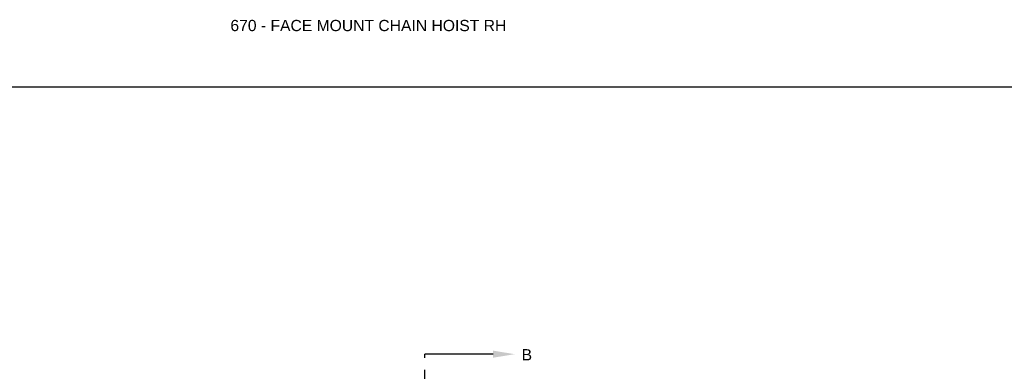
# Model space of a CAD drawing. Header units: inches. Extents: x 169.6 to 213.8, y 195 to 266.5.
# Tile 46 of 61: x 200.8 to 209.1, y 225.1 to 228. Entities that reach past the tile are written whole.
import ezdxf
from ezdxf import colors
from ezdxf.entities.mleader import LeaderData, LeaderLine
from ezdxf.math import Vec2, Vec3

# ---------------------------------------------------------------- set-up
doc = ezdxf.new("R2010")
doc.units = ezdxf.units.IN
doc.header["$LTSCALE"] = 0.25
doc.header["$MEASUREMENT"] = 0
doc.linetypes.add('CENTER', pattern=[2, 1.25, -0.25, 0.25, -0.25])
doc.layers.add('ANNOTATIONS', color=1, linetype='Continuous')
doc.layers.add('SECTION CUTS', color=6, linetype='CENTER')
doc.styles.add('ARIAL', font='arial.ttf', dxfattribs={"height": 0.09375})
doc.styles.get("Standard").update_dxf_attribs({"font": 'romans.shx'})

msp = doc.modelspace()

# ---------------------------------------------------------------- linework, layer by layer
at = {"layer": 'defpoints'}
msp.add_lwpolyline([(213.75315, 214.73552), (194.28327, 214.73552), (194.28327, 227.47063), (213.75315, 227.47063)], close=True, dxfattribs=at)
at = {"layer": 'SECTION CUTS'}
msp.add_line((204.23024, 219.89372), (204.23024, 225.23792), dxfattribs=at)

# ---------------------------------------------------------------- texts
at = {"layer": 'ANNOTATIONS', "insert": (202.60373, 228.02965), "char_height": 0.09375, "width": 4.6220629, "attachment_point": 1, "line_spacing_factor": 0.86134, "style": 'ARIAL'}
msp.add_mtext('670 - FACE MOUNT CHAIN HOIST RH', dxfattribs=at)
at = {"layer": 'SECTION CUTS', "style": 'ARIAL'}
msp.add_text('B', height=0.09375, dxfattribs=at).set_placement((205.03826, 225.18623))

# ---------------------------------------------------------------- leaders
at = {"layer": 'SECTION CUTS'}
ml = msp.add_multileader_mtext('Standard', dxfattribs=at)
ml.set_content('', color=256)
ml.set_leader_properties()
ml.build(insert=Vec2(0, 0))
ml.multileader.update_dxf_attribs({"dogleg_length": 0, "arrow_head_size": 0.18})
ctx = ml.context
ctx.base_point, ctx.char_height, ctx.arrow_head_size, ctx.landing_gap_size, ctx.plane_origin, ctx.plane_x_axis, ctx.plane_y_axis = Vec3(204.23024, 225.23792), 0.18, 0.18, 0, Vec3(204.97976, 225.23792), Vec3(0, 1), Vec3(-1, 0)
notes = []
notes.append((ctx, [(0, (1, 1, 0), (204.23024, 225.23792), (1, 0), 0, [(0, [(204.97976, 225.23792)], 0, [])])]))
ctx.mtext.insert, ctx.mtext.text_direction, ctx.mtext.rotation, ctx.mtext.flow_direction = Vec3(204.14024, 225.23792), Vec3(0, 1), 1.5707963, 5
for ctx, leaders in notes:
    for number, flags, end, landing, length, lines in leaders:
        leader = LeaderData()
        leader.index, (leader.has_last_leader_line, leader.has_dogleg_vector, leader.attachment_direction) = number, flags
        leader.last_leader_point, leader.dogleg_vector, leader.dogleg_length = Vec3(end), Vec3(landing), length
        for number, points, colour, breaks in lines:
            line = LeaderLine()
            line.index, line.vertices, line.color, line.breaks = number, Vec3.list(points), colors.encode_raw_color(colour), breaks
            leader.lines.append(line)
        ctx.leaders.append(leader)

doc.saveas('drawing.dxf')
